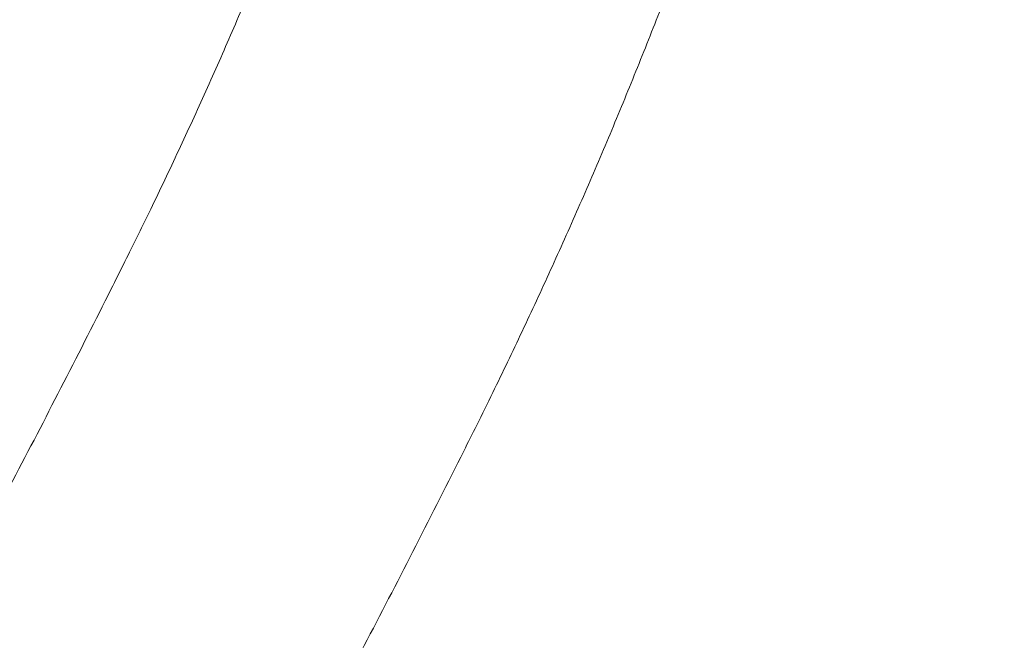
# Model space of a CAD drawing. Extents: x 5459245 to 5462690, y 5971016 to 5972523.
# Tile 119 of 198: x 5462453.513 to 5462453.851, y 5972212.399 to 5972212.612. Entities that reach past the tile are written whole.
import ezdxf

# ---------------------------------------------------------------- set-up
doc = ezdxf.new("R2010")
doc.units = 0
doc.layers.add('A_MAŁA ARCHITEKTURA', color=195, linetype='CONTINUOUS', lineweight=9)

# ---------------------------------------------------------------- blocks, each defined once
blk = doc.blocks.new('A$C43995eb0')
at = {"layer": 'A_MAŁA ARCHITEKTURA', "linetype": 'Continuous'}
for points, knots in [([(2041.28, 1160.34), (2037.12, 1160.29), (2025.22, 1160.14), (2005.58, 1159.65), (1982.35, 1158.76), (1959.14, 1157.56), (1935.95, 1156.04), (1912.77, 1154.21), (1889.62, 1152.06), (1866.49, 1149.6), (1843.39, 1146.82), (1820.32, 1143.73), (1797.29, 1140.32), (1774.3, 1136.61), (1751.36, 1132.58), (1728.46, 1128.23), (1705.61, 1123.58), (1682.81, 1118.62), (1660.07, 1113.35), (1637.4, 1107.77), (1614.78, 1101.88), (1592.24, 1095.68), (1569.77, 1089.18), (1547.37, 1082.37), (1525.05, 1075.26), (1502.81, 1067.85), (1480.65, 1060.13), (1458.58, 1052.11), (1436.61, 1043.8), (1414.73, 1035.18), (1392.95, 1026.27), (1371.26, 1017.06), (1349.69, 1007.56), (1328.22, 997.76), (1306.86, 987.68), (1285.62, 977.3), (1264.5, 966.64), (1243.5, 955.68), (1222.62, 944.45), (1201.87, 932.93), (1181.25, 921.13), (1160.77, 909.05), (1140.42, 896.69), (1120.21, 884.05), (1100.15, 871.14), (1080.23, 857.96), (1060.46, 844.51), (1040.85, 830.79), (1021.39, 816.8), (1002.08, 802.55), (982.94, 788.04), (963.97, 773.27), (945.16, 758.24), (926.52, 742.96), (908.06, 727.42), (889.77, 711.64), (871.66, 695.6), (853.73, 679.32), (835.99, 662.8), (818.43, 646.04), (801.07, 629.03), (784.45, 612.38), (773.72, 601.3), (768.63, 596.05)], [0, 0, 0, 0, 0.008873, 0.025401, 0.041929, 0.058457, 0.074985, 0.091514, 0.108042, 0.124571, 0.1411, 0.157629, 0.174159, 0.190689, 0.20722, 0.223751, 0.240282, 0.256814, 0.273347, 0.28988, 0.306414, 0.322948, 0.339484, 0.35602, 0.372556, 0.389094, 0.405632, 0.422171, 0.438711, 0.455252, 0.471794, 0.488336, 0.50488, 0.521424, 0.53797, 0.554516, 0.571064, 0.587612, 0.604161, 0.620712, 0.637263, 0.653816, 0.670369, 0.686924, 0.70348, 0.720036, 0.736594, 0.753153, 0.769713, 0.786274, 0.802835, 0.819398, 0.835962, 0.852527, 0.869093, 0.88566, 0.902228, 0.918797, 0.935367, 0.951938, 0.968509, 0.985082, 1, 1, 1, 1]), ([(2179.42, 1159.51), (2173, 1159.65), (2154.48, 1160.04), (2123.86, 1160.45), (2087.55, 1160.63), (2060.02, 1160.53), (2044.6, 1160.38), (2041.28, 1160.34)], [0, 0, 0, 0, 0.139442, 0.402266, 0.66509, 0.927913, 1, 1, 1, 1]), ([(1915.35, 1020.86), (1922.58, 1021.49), (1937.23, 1022.78), (1959.32, 1024.32), (1981.6, 1025.58), (2003.9, 1026.52), (2024.26, 1027.1), (2037.19, 1027.28), (2042.68, 1027.35)], [0, 0, 0, 0, 0.17073, 0.345738, 0.52075, 0.695765, 0.870781, 1, 1, 1, 1]), ([(2042.68, 1027.35), (2048.89, 1027.41), (2067.02, 1027.57), (2097.05, 1027.61), (2132.15, 1027.35), (2157.76, 1026.95), (2171.47, 1026.65), (2173.89, 1026.6)], [0, 0, 0, 0, 0.142123, 0.414372, 0.686621, 0.944541, 1, 1, 1, 1])]:
    blk.add_open_spline(points, degree=3, knots=knots, dxfattribs=at)

msp = doc.modelspace()

# ---------------------------------------------------------------- block references
at = {"layer": 'A_MAŁA ARCHITEKTURA', "xscale": 0.001, "yscale": 0.001, "zscale": 0.001, "rotation": 242.9301705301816}
msp.add_blockref('A$C43995eb0', (5462453.5658, 5972214.81866), dxfattribs=at)

doc.saveas('drawing.dxf')
